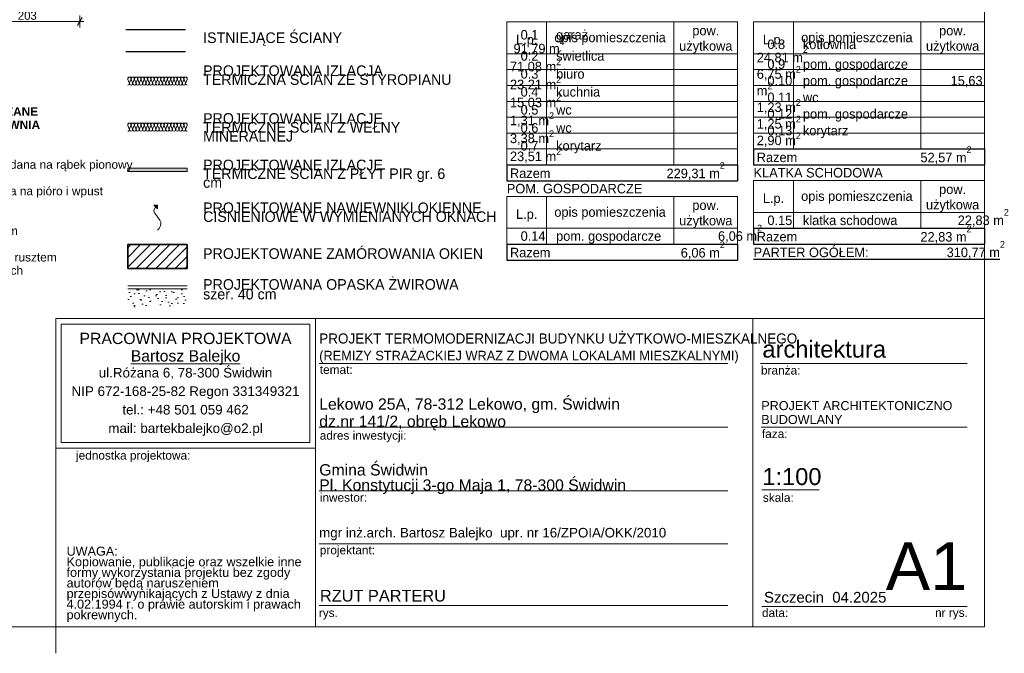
# Model space of a CAD drawing. Extents: x -547885 to -186295, y -25370 to 156194.
# Tile 162 of 256: x -488401 to -469849, y 18744 to 30683. Entities that reach past the tile are written whole.
import ezdxf

# ---------------------------------------------------------------- set-up
doc = ezdxf.new("R2010")
doc.units = 0
doc.header["$MEASUREMENT"] = 0
for name, color, linetype in [('A-Okna', 7, 'Continuous'), ('Arch ocieplenie', 7, 'Continuous'), ('Arch zmurowania', 7, 'Continuous'), ('INWENT WYMIARY', 7, 'Continuous')]:
    doc.layers.add(name, color=color, linetype=linetype)
for name, color, linetype, lineweight, true_color in [('A-Okna_Nr_Pióra__9', 7, 'Continuous', 9, 0x3dad99), ('Arch ocieplenie_Nr_Pióra__44', 7, 'Continuous', 9, 0x029e21), ('Arch ocieplenie_Nr_Pióra__9', 7, 'Continuous', 9, 0x3dad99), ('Arch okna_Nr_Pióra__82', 7, 'Continuous', 20, 0xaaaaaa), ('Arch wykończenie_Nr_Pióra__3', 7, 'Continuous', 18, 0xff6600)]:
    doc.layers.add(name, color=color, linetype=linetype, lineweight=lineweight, true_color=true_color)
for name, color, linetype, lineweight in [('Arch ocieplenie_Nr_Pióra__21', 7, 'Continuous', 9), ('Arch ocieplenie_Nr_Pióra__95', 6, 'Continuous', 13), ('Arch opisy_Nr_Pióra__1', 7, 'Continuous', 25), ('Arch opisy_Nr_Pióra__21', 7, 'Continuous', 9), ('Arch opisy_Nr_Pióra__5', 7, 'Continuous', 13), ('ARCH TABELA_Nr_Pióra__1', 7, 'Continuous', 25), ('ARCH TABELA_Nr_Pióra__21', 7, 'Continuous', 9), ('ARCH TABELA_Nr_Pióra__7', 7, 'Continuous', 13), ('Arch teren_Nr_Pióra__5', 7, 'Continuous', 13), ('Arch zmurowania_Nr_Pióra__21', 7, 'Continuous', 9), ('Arch zmurowania_Nr_Pióra__27', 7, 'Continuous', 35), ('INWENT OPISY_Nr_Pióra__21', 7, 'Continuous', 9), ('INWENT WYMIARY_Nr_Pióra__21', 7, 'Continuous', 9), ('INWENT.ŚCIANY_Nr_Pióra__1', 7, 'Continuous', 25)]:
    doc.layers.add(name, color=color, linetype=linetype, lineweight=lineweight)
doc.styles.add('GENERATED_STYLE_10', font='arial.ttf')
doc.styles.add('GENERATED_STYLE_2', font='txt')
doc.styles.add('GENERATED_STYLE_3', font='arial.ttf')
doc.styles.add('GENERATED_STYLE_5', font='txt')
doc.styles.add('GENERATED_STYLE_7', font='txt')
doc.styles.add('GENERATED_STYLE_8', font='arial.ttf')
doc.styles.add('GENERATED_STYLE_9', font='arial.ttf')
doc.dimstyles.new('GENERATED_STYLE__5', dxfattribs={"dimtxt": 160.000002, "dimasz": 114, "dimexe": 0.18, "dimexo": 0, "dimgap": 0.09, "dimtad": 1, "dimtih": 1, "dimtoh": 1, "dimdec": 0, "dimlfac": 0.1, "dimzin": 0, "dimdsep": 46, "dimtxsty": 'GENERATED_STYLE_2', "dimblk": 'ARROWHEAD_2', "dimblk1": 'ARROWHEAD_2', "dimblk2": 'ARROWHEAD_2', "dimcen": 0.09, "dimclrd": 7, "dimclre": 7, "dimclrt": 7, "dimazin": 0, "dimtfac": 1, "dimtdec": 4, "dimtmove": 0, "dimatfit": 3, "dimfxl": 0, "dimtolj": 1, "dimtzin": 0, "dimarcsym": 0})

# ---------------------------------------------------------------- blocks, each defined once
blk = doc.blocks.new('Izolacja cieplna 14_1', base_point=(-486365, 28582))
at = {"layer": 'Arch ocieplenie_Nr_Pióra__44', "linetype": 'Continuous'}
for p, q in [((-486362, 28687), (-486336, 28626)), ((-486331, 28626), (-486305, 28687)), ((-486300, 28687), (-486274, 28626)), ((-486269, 28626), (-486243, 28687)), ((-486238, 28687), (-486212, 28626)), ((-486207, 28626), (-486181, 28687)), ((-486176, 28687), (-486150, 28626)), ((-486144, 28626), (-486119, 28687)), ((-486113, 28687), (-486087, 28626)), ((-486082, 28626), (-486056, 28687)), ((-486051, 28687), (-486025, 28626)), ((-486020, 28626), (-485994, 28687)), ((-485989, 28687), (-485963, 28626)), ((-485958, 28626), (-485932, 28687)), ((-485927, 28687), (-485901, 28626)), ((-485896, 28626), (-485870, 28687)), ((-485864, 28687), (-485839, 28626)), ((-485833, 28626), (-485807, 28687)), ((-485802, 28687), (-485776, 28626)), ((-485771, 28626), (-485745, 28687)), ((-485740, 28687), (-485714, 28626)), ((-485709, 28626), (-485683, 28687)), ((-485678, 28687), (-485652, 28626)), ((-485647, 28626), (-485621, 28687)), ((-485616, 28687), (-485590, 28626)), ((-485584, 28626), (-485559, 28687)), ((-485553, 28687), (-485527, 28626)), ((-485522, 28626), (-485496, 28687)), ((-485491, 28687), (-485465, 28626)), ((-485460, 28626), (-485434, 28687)), ((-485429, 28687), (-485403, 28626)), ((-485398, 28626), (-485372, 28687)), ((-485367, 28687), (-485341, 28626)), ((-485336, 28626), (-485310, 28687)), ((-485304, 28687), (-485279, 28626)), ((-485273, 28626), (-485247, 28687))]:
    blk.add_line(p, q, dxfattribs=at)
for centre, start_param, end_param in [((-486334, 28700), 4.299595, 8.266775), ((-486365, 28613), 3.141593, 5.125182), ((-486303, 28613), 1.158004, 5.125183), ((-486271, 28700), 4.299595, 8.266775), ((-486240, 28613), 1.158004, 5.125183), ((-486209, 28700), 4.299595, 8.266775), ((-486178, 28613), 1.158004, 5.125183), ((-486147, 28700), 4.299595, 8.266775), ((-486116, 28613), 1.158004, 5.125183), ((-486085, 28700), 4.299595, 8.266775), ((-486054, 28613), 1.158004, 5.125183), ((-486023, 28700), 4.299595, 8.266775), ((-485991, 28613), 1.158004, 5.125183), ((-485960, 28700), 4.299595, 8.266775), ((-485929, 28613), 1.158004, 5.125183), ((-485898, 28700), 4.299595, 8.266775), ((-485867, 28613), 1.158004, 5.125183), ((-485836, 28700), 4.299595, 8.266775), ((-485805, 28613), 1.158004, 5.125183), ((-485774, 28700), 4.299595, 8.266775), ((-485743, 28613), 1.158004, 5.125183), ((-485711, 28700), 4.299595, 8.266775), ((-485680, 28613), 1.158004, 5.125183), ((-485649, 28700), 4.299595, 8.266775), ((-485618, 28613), 1.158004, 5.125183), ((-485587, 28700), 4.299595, 8.266775), ((-485556, 28613), 1.158004, 5.125183), ((-485525, 28700), 4.299595, 8.266775), ((-485494, 28613), 1.158004, 5.125183), ((-485463, 28700), 4.299595, 8.266775), ((-485431, 28613), 1.158004, 5.125183), ((-485400, 28700), 4.299595, 8.266775), ((-485369, 28613), 1.158004, 5.125183), ((-485338, 28700), 4.299595, 8.266775), ((-485307, 28613), 1.158004, 5.125183), ((-485276, 28700), 4.299595, 8.266775), ((-485245, 28613), 1.158004, 3.141593)]:
    blk.add_ellipse(centre, major_axis=(0, 31.9), ratio=0.975218, start_param=start_param, end_param=end_param, dxfattribs=at)
blk = doc.blocks.new('Izolacja cieplna 14_2', base_point=(-486365, 29452))
at = {"layer": 'Arch ocieplenie_Nr_Pióra__9', "linetype": 'Continuous'}
for p, q in [((-486362, 29557), (-486336, 29496)), ((-486331, 29496), (-486305, 29557)), ((-486300, 29557), (-486274, 29496)), ((-486269, 29496), (-486243, 29557)), ((-486238, 29557), (-486212, 29496)), ((-486207, 29496), (-486181, 29557)), ((-486176, 29557), (-486150, 29496)), ((-486144, 29496), (-486119, 29557)), ((-486113, 29557), (-486087, 29496)), ((-486082, 29496), (-486056, 29557)), ((-486051, 29557), (-486025, 29496)), ((-486020, 29496), (-485994, 29557)), ((-485989, 29557), (-485963, 29496)), ((-485958, 29496), (-485932, 29557)), ((-485927, 29557), (-485901, 29496)), ((-485896, 29496), (-485870, 29557)), ((-485864, 29557), (-485839, 29496)), ((-485833, 29496), (-485807, 29557)), ((-485802, 29557), (-485776, 29496)), ((-485771, 29496), (-485745, 29557)), ((-485740, 29557), (-485714, 29496)), ((-485709, 29496), (-485683, 29557)), ((-485678, 29557), (-485652, 29496)), ((-485647, 29496), (-485621, 29557)), ((-485616, 29557), (-485590, 29496)), ((-485584, 29496), (-485559, 29557)), ((-485553, 29557), (-485527, 29496)), ((-485522, 29496), (-485496, 29557)), ((-485491, 29557), (-485465, 29496)), ((-485460, 29496), (-485434, 29557)), ((-485429, 29557), (-485403, 29496)), ((-485398, 29496), (-485372, 29557)), ((-485367, 29557), (-485341, 29496)), ((-485336, 29496), (-485310, 29557)), ((-485304, 29557), (-485279, 29496)), ((-485273, 29496), (-485247, 29557))]:
    blk.add_line(p, q, dxfattribs=at)
for centre, start_param, end_param in [((-486334, 29570), 4.299595, 8.266775), ((-486271, 29570), 4.299595, 8.266775), ((-486209, 29570), 4.299595, 8.266775), ((-486147, 29570), 4.299595, 8.266775), ((-486085, 29570), 4.299595, 8.266775), ((-486023, 29570), 4.299595, 8.266775), ((-485960, 29570), 4.299595, 8.266775), ((-485898, 29570), 4.299595, 8.266775), ((-485836, 29570), 4.299595, 8.266775), ((-485774, 29570), 4.299595, 8.266775), ((-485711, 29570), 4.299595, 8.266775), ((-485649, 29570), 4.299595, 8.266775), ((-485587, 29570), 4.299595, 8.266775), ((-485525, 29570), 4.299595, 8.266775), ((-485463, 29570), 4.299595, 8.266775), ((-485400, 29570), 4.299595, 8.266775), ((-485338, 29570), 4.299595, 8.266775), ((-485276, 29570), 4.299595, 8.266775), ((-486365, 29483), 3.141593, 5.125182), ((-486303, 29483), 1.158004, 5.125183), ((-486240, 29483), 1.158004, 5.125183), ((-486178, 29483), 1.158004, 5.125183), ((-486116, 29483), 1.158004, 5.125183), ((-486054, 29483), 1.158004, 5.125183), ((-485991, 29483), 1.158004, 5.125183), ((-485929, 29483), 1.158004, 5.125183), ((-485867, 29483), 1.158004, 5.125183), ((-485805, 29483), 1.158004, 5.125183), ((-485743, 29483), 1.158004, 5.125183), ((-485680, 29483), 1.158004, 5.125183), ((-485618, 29483), 1.158004, 5.125183), ((-485556, 29483), 1.158004, 5.125183), ((-485494, 29483), 1.158004, 5.125183), ((-485431, 29483), 1.158004, 5.125183), ((-485369, 29483), 1.158004, 5.125183), ((-485307, 29483), 1.158004, 5.125183), ((-485245, 29483), 1.158004, 3.141593)]:
    blk.add_ellipse(centre, major_axis=(0, 31.9), ratio=0.975218, start_param=start_param, end_param=end_param, dxfattribs=at)
blk = doc.blocks.new('Ściana_1', base_point=(-486365, 26219))
at = {"layer": 'Arch zmurowania_Nr_Pióra__21', "linetype": 'Continuous'}
h = blk.add_hatch(dxfattribs=at)
h.set_pattern_fill('Common_Brick', color=256, style=0, pattern_type=2)
h.set_pattern_definition([(45, (0, 0), (-91.923878, 91.923878), [])])
h.paths.add_polyline_path([(-486365, 25994), (-485245, 25994), (-485245, 26444), (-486365, 26444)], flags=0)
at = {"layer": 'Arch zmurowania_Nr_Pióra__27', "linetype": 'Continuous'}
for p, q in [((-485245, 26444), (-486365, 26444)), ((-486365, 26444), (-486365, 25994)), ((-485245, 25994), (-485245, 26444)), ((-486365, 25994), (-485245, 25994))]:
    blk.add_line(p, q, dxfattribs=at)
blk = doc.blocks.new('Krzywa_5', base_point=(-485805, 26719))
at = {"layer": 'A-Okna_Nr_Pióra__9', "linetype": 'Continuous'}
blk.add_hatch(color=256, dxfattribs=at).paths.add_polyline_path([(-485805, 27189), (-485805, 27118), (-485875, 27190)], flags=0)
for p, q in [((-485805, 27189), (-485875, 27190)), ((-485805, 27118), (-485875, 27190)), ((-485805, 27189), (-485805, 27118))]:
    blk.add_line(p, q, dxfattribs=at)
at = {"layer": 'A-Okna_Nr_Pióra__9', "linetype": 'Continuous', "flags": 128}
blk.add_lwpolyline([(-485805, 26719), (-485776, 26750), (-485754, 26785), (-485742, 26829), (-485745, 26868), (-485758, 26905), (-485805, 26969), (-485864, 27043), (-485872, 27074), (-485868, 27104), (-485840, 27154)], dxfattribs=at)
blk = doc.blocks.new('*D510')
at = {"layer": 'INWENT WYMIARY_Nr_Pióra__21', "linetype": 'Continuous'}
for p, q in [((-489372, 30647), (-489298, 30647)), ((-489255, 30722), (-489342, 30572)), ((-489298, 30535), (-489298, 30760)), ((-489298, 30647), (-487268, 30647)), ((-487312, 30572), (-487225, 30722)), ((-487268, 30535), (-487268, 30760)), ((-487268, 30647), (-487195, 30647))]:
    blk.add_line(p, q, dxfattribs=at)
at = {"layer": 'INWENT WYMIARY_Nr_Pióra__21', "insert": (-488437, 30679), "char_height": 160, "attachment_point": 7, "style": 'GENERATED_STYLE_2'}
blk.add_mtext('{203}', dxfattribs=at)
blk = doc.blocks.new('ARROWHEAD_2')
at = {"color": 0, "linetype": 'Continuous', "lineweight": 0}
for p, q in [((0, 0), (-1, 0)), ((-0.38, -0.66), (0.38, 0.66))]:
    blk.add_line(p, q, dxfattribs=at)

msp = doc.modelspace()

# ---------------------------------------------------------------- hatches: boundary and pattern name
at = {"layer": 'Arch ocieplenie_Nr_Pióra__95', "linetype": 'Continuous', "lineweight": 25}
msp.add_hatch(color=214, dxfattribs=at).paths.add_polyline_path([(-486364.8, 27825.4), (-486364.8, 27885.4), (-485244.8, 27885.4), (-485244.8, 27825.4)], flags=0)
at = {"layer": 'Arch okna_Nr_Pióra__82', "linetype": 'Continuous'}
h = msp.add_hatch(dxfattribs=at)
h.set_pattern_fill('Render', color=256, style=0, pattern_type=2)
h.set_pattern_definition([(45, (0, 350), (-111.36932, 111.36932), [0, -105, 0, -157.5]), (110, (350, 350), (148.00159, 53.868173), [0, -77, 0, -133])])
h.paths.add_polyline_path([(-486364.8, 25269.2), (-485244.8, 25269.2), (-485244.8, 25609.2), (-486364.8, 25609.2)], flags=0)

# ---------------------------------------------------------------- linework, layer by layer
at = {"layer": 'Arch ocieplenie_Nr_Pióra__21', "linetype": 'Continuous', "flags": 128}
msp.add_lwpolyline([(-486364.8, 27825.4), (-486364.8, 27885.4), (-485244.8, 27885.4), (-485244.8, 27825.4)], close=True, dxfattribs=at)
at = {"layer": 'Arch opisy_Nr_Pióra__1', "linetype": 'Continuous'}
for p, q in [((-474573.3, 28249.1), (-474573.3, 27949.1)), ((-474573.3, 28249.1), (-470223.3, 28249.1)), ((-470223.3, 28249.1), (-470223.3, 27949.1)), ((-479223.3, 27949.1), (-479223.3, 27649.1)), ((-479223.3, 27949.1), (-474873.3, 27949.1)), ((-474873.3, 27949.1), (-474873.3, 27649.1)), ((-474573.3, 27949.1), (-470223.3, 27949.1)), ((-479223.3, 27649.1), (-474873.3, 27649.1)), ((-474573.3, 26754.3), (-474573.3, 26454.3)), ((-474573.3, 26754.3), (-470223.3, 26754.3)), ((-470223.3, 26754.3), (-470223.3, 26454.3)), ((-479223.3, 26454.3), (-479223.3, 26154.3)), ((-479223.3, 26454.3), (-474873.3, 26454.3)), ((-474873.3, 26454.3), (-474873.3, 26154.3)), ((-474573.3, 26454.3), (-470223.3, 26454.3)), ((-479223.3, 26154.3), (-474873.3, 26154.3))]:
    msp.add_line(p, q, dxfattribs=at)
at = {"layer": 'Arch opisy_Nr_Pióra__21', "linetype": 'Continuous'}
for p, q in [((-479223.3, 30642.2), (-474873.3, 30642.2)), ((-479223.3, 27949.1), (-479223.3, 30642.2)), ((-478473.3, 27949.1), (-478473.3, 30642.2)), ((-476073.3, 27949.1), (-476073.3, 30642.2)), ((-474873.3, 27949.1), (-474873.3, 30642.2)), ((-474573.3, 30642.2), (-470223.3, 30642.2)), ((-474573.3, 28249.1), (-474573.3, 30642.2)), ((-473823.3, 28249.1), (-473823.3, 30642.2)), ((-471423.3, 28249.1), (-471423.3, 30642.2)), ((-470223.3, 28249.1), (-470223.3, 30642.2)), ((-479223.3, 30042.2), (-474873.3, 30042.2)), ((-474573.3, 30042.2), (-470223.3, 30042.2)), ((-474573.3, 30042.2), (-470223.3, 30042.2)), ((-479223.3, 29742.2), (-474873.3, 29742.2)), ((-474573.3, 29742.2), (-470223.3, 29742.2)), ((-479223.3, 29442.2), (-474873.3, 29442.2)), ((-474573.3, 29442.2), (-471423.3, 29442.2)), ((-471423.3, 29442.2), (-470223.3, 29442.2)), ((-479223.3, 29142.2), (-476073.3, 29142.2)), ((-476073.3, 29142.2), (-474873.3, 29142.2)), ((-474573.3, 29143.9), (-470223.3, 29143.9)), ((-479223.3, 28843.9), (-474873.3, 28843.9)), ((-474573.3, 28847.4), (-470223.3, 28847.4)), ((-479223.3, 28547.4), (-474873.3, 28547.4)), ((-474573.3, 28547.4), (-470223.3, 28547.4)), ((-479223.3, 28247.4), (-474873.3, 28247.4)), ((-474573.3, 27652.6), (-470223.3, 27652.6)), ((-474573.3, 26754.3), (-474573.3, 27652.6)), ((-473823.3, 26754.3), (-473823.3, 27652.6)), ((-471423.3, 26754.3), (-471423.3, 27652.6)), ((-470223.3, 26754.3), (-470223.3, 27652.6)), ((-479223.3, 27352.6), (-474873.3, 27352.6)), ((-479223.3, 26454.3), (-479223.3, 27352.6)), ((-478473.3, 26454.3), (-478473.3, 27352.6)), ((-476073.3, 26454.3), (-476073.3, 27352.6)), ((-474873.3, 26454.3), (-474873.3, 27352.6)), ((-474573.3, 27052.6), (-470223.3, 27052.6)), ((-474573.3, 27052.6), (-470223.3, 27052.6)), ((-479223.3, 26752.6), (-474873.3, 26752.6)), ((-479223.3, 26752.6), (-474873.3, 26752.6))]:
    msp.add_line(p, q, dxfattribs=at)
at = {"layer": 'ARCH TABELA_Nr_Pióra__21', "linetype": 'Continuous'}
for p, q in [((-470223.3, 47694.2), (-470223.3, 19244.2)), ((-487723.3, 19244.2), (-487723.3, 25055.3)), ((-487723.3, 25055.3), (-482829.7, 25055.3)), ((-487723.3, 22608.5), (-487723.3, 25055.3)), ((-487723.3, 25055.3), (-470223.3, 25055.3)), ((-482829.7, 25055.3), (-482829.7, 19244.2)), ((-482829.7, 22608.5), (-482829.7, 25055.3)), ((-474585, 25055.3), (-474585, 19244.2)), ((-470223.3, 25055.3), (-470223.3, 19244.2)), ((-487616.9, 22714.9), (-487616.9, 24949)), ((-487616.9, 24949), (-482936.1, 24949)), ((-482936.1, 22714.9), (-482936.1, 24949)), ((-482829.7, 19244.2), (-482829.7, 24655.3)), ((-482757.5, 24205.3), (-475057.7, 24205.3)), ((-474445.7, 24205.3), (-470546.4, 24205.3)), ((-482757.5, 23005.3), (-475057.7, 23005.3)), ((-474428.3, 23005.3), (-470546.4, 23005.3)), ((-487616.9, 22714.9), (-482936.1, 22714.9)), ((-487723.3, 22608.5), (-482829.7, 22608.5)), ((-482757.5, 21805.3), (-475057.7, 21805.3)), ((-474416.5, 21822.7), (-473336.8, 21822.7)), ((-482757.5, 20805.3), (-475057.7, 20805.3)), ((-482757.5, 19644.2), (-475057.7, 19644.2)), ((-474416.5, 19626.6), (-472134.7, 19626.6)), ((-472134.7, 19626.6), (-470546.4, 19626.6)), ((-470223.3, 19244.2), (-510973.3, 19244.2)), ((-487723.3, 19244.2), (-482829.7, 19244.2)), ((-487723.3, 18744.2), (-487723.3, 19244.2)), ((-470223.3, 19244.2), (-482829.7, 19244.2))]:
    msp.add_line(p, q, dxfattribs=at)
at = {"layer": 'Arch teren_Nr_Pióra__5', "linetype": 'Continuous'}
for p, q in [((-486364.8, 25669.2), (-485244.8, 25669.2)), ((-486364.8, 25609.2), (-485244.8, 25609.2))]:
    msp.add_line(p, q, dxfattribs=at)
at = {"layer": 'Arch wykończenie_Nr_Pióra__3', "linetype": 'Continuous'}
for p, q in [((-486364.8, 29601.5), (-485244.8, 29601.5)), ((-486364.8, 28731.5), (-485244.8, 28731.5))]:
    msp.add_line(p, q, dxfattribs=at)
at = {"layer": 'INWENT.ŚCIANY_Nr_Pióra__1', "linetype": 'Continuous'}
for p, q in [((-486399.8, 30496.8), (-485279.8, 30496.8)), ((-485279.8, 30076.8), (-486399.8, 30076.8))]:
    msp.add_line(p, q, dxfattribs=at)

# ---------------------------------------------------------------- block references
at = {"layer": 'A-Okna', "color": 135, "linetype": 'Continuous', "lineweight": 9, "true_color": 0x3dad99}
msp.add_blockref('Krzywa_5', (-485804.8, 26718.6), dxfattribs=at)
at = {"layer": 'Arch ocieplenie', "color": 104, "linetype": 'Continuous', "lineweight": 13, "true_color": 0x029e21}
for name, p in [('Izolacja cieplna 14_2', (-486364.8, 29451.5)), ('Izolacja cieplna 14_1', (-486364.8, 28581.5))]:
    msp.add_blockref(name, p, dxfattribs=at)
at = {"layer": 'Arch zmurowania'}
msp.add_blockref('Ściana_1', (-486364.8, 26219.2), dxfattribs=at)

# ---------------------------------------------------------------- texts
at = {"layer": 'Arch opisy_Nr_Pióra__1', "linetype": 'Continuous', "char_height": 180}
for s, insert, attachment_point, style in [('{opis pomieszczenia}', (-477277, 30204.4), 8, 'GENERATED_STYLE_7'), ('{opis pomieszczenia}', (-472627, 30204.4), 8, 'GENERATED_STYLE_7'), ('{L.p.}', (-478848.3, 30165.1), 8, 'GENERATED_STYLE_7'), ('{L.p.}', (-474198.3, 30165.1), 8, 'GENERATED_STYLE_7'), ('{Razem}', (-474513.3, 27997.2), 7, 'GENERATED_STYLE_7'), ('{52,57 m\\A1{\\H0.7x;\\S2^  ;}}', (-470466, 27963.3), 9, 'GENERATED_STYLE_7'), ('{Razem}', (-479163.3, 27697.2), 7, 'GENERATED_STYLE_7'), ('{229,31 m\\A1{\\H0.7x;\\S2^  ;}}', (-475116, 27663.3), 9, 'GENERATED_STYLE_7'), ('{KLATKA SCHODOWA}', (-474573.3, 27707.7), 7, 'GENERATED_STYLE_7'), ('{POM. GOSPODARCZE}', (-479223.3, 27407.7), 7, 'GENERATED_STYLE_7'), ('{opis pomieszczenia}', (-472627, 27214.8), 8, 'GENERATED_STYLE_7'), ('{L.p.}', (-474198.3, 27175.5), 8, 'GENERATED_STYLE_7'), ('{L.p.}', (-478848.3, 26875.5), 8, 'GENERATED_STYLE_7'), ('{opis pomieszczenia}', (-477277, 26914.8), 8, 'GENERATED_STYLE_7'), ('{   0.15   klatka schodowa                 22,83 m\\A1{\\H0.7x;\\S2^  ;}   }', (-474513.3, 26779.6), 7, 'GENERATED_STYLE_5'), ('{   0.14   pom. gospodarcze                6,06 m\\A1{\\H0.7x;\\S2^  ;}   }', (-479163.3, 26462.2), 7, 'GENERATED_STYLE_5'), ('{Razem}', (-474513.3, 26502.5), 7, 'GENERATED_STYLE_7'), ('{22,83 m\\A1{\\H0.7x;\\S2^  ;}}', (-470466, 26468.5), 9, 'GENERATED_STYLE_7'), ('{Razem}', (-479163.3, 26202.5), 7, 'GENERATED_STYLE_7'), ('{6,06 m\\A1{\\H0.7x;\\S2^  ;}}', (-475116, 26168.5), 9, 'GENERATED_STYLE_7'), ('{\\LPARTER OGÓŁEM:                      310,77 m\\A1{\\H0.7x;\\S2^  ;}}', (-474573.3, 26175.6), 7, 'GENERATED_STYLE_7')]:
    msp.add_mtext(s, dxfattribs=dict(at, insert=insert, attachment_point=attachment_point, style=style))
for s, insert, width, attachment_point, line_spacing_factor, style in [('{pow.\\Pużytkowa}', (-475473.3, 30043.4), 1200, 8, 0.967252, 'GENERATED_STYLE_7'), ('{pow.\\Pużytkowa}', (-470823.3, 30043.4), 1200, 8, 0.967252, 'GENERATED_STYLE_7'), ('{   0.1     garaż^I                                  91,79 m\\A1{\\H0.7x;\\S2^  ;}\\P   0.2     świetlica                              71,08 m\\A1{\\H0.7x;\\S2^  ;}\\P   0.3     biuro                                    23,21 m\\A1{\\H0.7x;\\S2^  ;}   \\P   0.4     kuchnia                               15,03 m\\A1{\\H0.7x;\\S2^  ;}   \\P   0.5     wc                                         1,31 m\\A1{\\H0.7x;\\S2^  ;}   \\P   0.6     wc                                         3,38 m\\A1{\\H0.7x;\\S2^  ;}   \\P   0.7     korytarz                               23,51 m\\A1{\\H0.7x;\\S2^  ;}}', (-479163.3, 27957), 4290, 7, 0.460207, 'GENERATED_STYLE_5'), ('{   0.8     kotłownia                            24,81 m\\A1{\\H0.7x;\\S2^  ;}\\P   0.9     pom. gospodarcze                6,75 m\\A1{\\H0.7x;\\S2^  ;}\\P   0.10   pom. gospodarcze            15,63 m\\A1{\\H0.7x;\\S2^  ;}   \\P   0.11   wc                                        1,23 m\\A1{\\H0.7x;\\S2^  ;}  \\P   0.12   pom. gospodarcze                1,25 m\\A1{\\H0.7x;\\S2^  ;}      \\P   0.13   korytarz                                2,90 m\\A1{\\H0.7x;\\S2^  ;}}', (-474513.3, 28257), 4290, 7, 0.417415, 'GENERATED_STYLE_5'), ('{pow.\\Pużytkowa}', (-470823.3, 27053.9), 1200, 8, 0.967252, 'GENERATED_STYLE_7'), ('{pow.\\Pużytkowa}', (-475473.3, 26753.9), 1200, 8, 0.967252, 'GENERATED_STYLE_7')]:
    msp.add_mtext(s, dxfattribs=dict(at, insert=insert, width=width, attachment_point=attachment_point, line_spacing_factor=line_spacing_factor, style=style))
at = {"layer": 'Arch opisy_Nr_Pióra__5', "linetype": 'Continuous', "insert": (-493715.6, 29032.1), "char_height": 160, "width": 7654.62, "attachment_point": 1, "line_spacing_factor": 0.935461, "style": 'GENERATED_STYLE_10'}
msp.add_mtext('\\A1;{\\fArial|b1|i0|c0|p38;S3b - ŚCIANA ZEWNĘTRZNA, POKRYCIE BLASZANE\\P          POMIESZCZENIE GOSPODARCZE/KOTŁOWNIA\\P        U całkowite przegrody = 0,41 W/m2K:\\P\\fArial|b0|i0|c0|p38;      PROJEKTOWANE WARSTWY:\\P      - blacha elewacyjna powlekana  gr. 0,8 mm układana na rąbek pionowy\\P      - folia PE pod pokrycia blaszane\\P      - płyta OSB 3 wodoodporna gr. 22 mm felcowana na pióro i wpust\\P        zabezpieczone do stopnia NRO\\P      - pustka powietrzna - 1 cm\\P      - wełna mineralna fasadowa z welonem szklanym\\P        o współ. lambda = 0,035 W/mK gr. 6 cm \\P        Warstwy izolacji termicznej układane pomiędzy rusztem\\P        z krawędziaków drewnianych zaimpregnowanych \\P        przeciwgrzybicznie i przeciwwilgociowo oraz \\P        zabezpieczone do stopnia NRO \\P      ISTNIEJĄCE WARSTWY:\\P      - ściana z cegły kratówki - 28/38 cm\\P      - istniejący tynk}', dxfattribs=at)
at = {"layer": 'ARCH TABELA_Nr_Pióra__1', "linetype": 'Continuous', "insert": (-482757.5, 24210.1), "char_height": 190, "attachment_point": 7, "line_spacing_factor": 1.033421, "style": 'GENERATED_STYLE_7'}
msp.add_mtext('{\\pt22542.4;PROJEKT TERMOMODERNIZACJI BUDYNKU UŻYTKOWO-MIESZKALNEGO\\P\\pt22542.4;\\H0.947368x;(REMIZY STRAŻACKIEJ WRAZ Z DWOMA LOKALAMI MIESZKALNYMI)}', dxfattribs=at)
at = {"layer": 'ARCH TABELA_Nr_Pióra__1', "linetype": 'Continuous', "insert": (-482743.7, 19939.6), "char_height": 220, "attachment_point": 1, "style": 'GENERATED_STYLE_9'}
msp.add_mtext('{RZUT PARTERU}', dxfattribs=at)
at = {"layer": 'ARCH TABELA_Nr_Pióra__21', "linetype": 'Continuous', "insert": (-482757.5, 21744.1), "char_height": 212.766, "attachment_point": 7, "line_spacing_factor": 0.807442, "style": 'GENERATED_STYLE_8'}
msp.add_mtext('{Gmina Świdwin\\PPl. Konstytucji 3-go Maja 1, 78-300 Świdwin}', dxfattribs=at)
at = {"layer": 'ARCH TABELA_Nr_Pióra__7', "linetype": 'Continuous'}
for s, insert, char_height, attachment_point, line_spacing_factor, style in [('{PRACOWNIA PROJEKTOWA\\P\\LBartosz Balejko}', (-485276.5, 24784), 212.766, 2, 0.926719, 'GENERATED_STYLE_3'), ('{Lekowo 25A, 78-312 Lekowo, gm. Świdwin\\Pdz.nr 141/2, obręb Lekowo}', (-482757.5, 22944.1), 212.766, 7, 0.918867, 'GENERATED_STYLE_8'), ('{PROJEKT ARCHITEKTONICZNO\\PBUDOWLANY}', (-474428.3, 23496.3), 170, 1, 0.923713, 'GENERATED_STYLE_8')]:
    msp.add_mtext(s, dxfattribs=dict(at, insert=insert, char_height=char_height, attachment_point=attachment_point, line_spacing_factor=line_spacing_factor, style=style))
at = {"layer": 'ARCH TABELA_Nr_Pióra__7', "linetype": 'Continuous', "style": 'GENERATED_STYLE_8'}
for s, insert, char_height, attachment_point in [('{architektura}', (-474407, 24635), 319.16, 1), ('{temat:}', (-482746.8, 24168.9), 159.58, 1), ('{branża:}', (-474433.9, 24156.6), 159.58, 1), ('{adres inwestycji:}', (-482746.8, 22929.2), 159.58, 1), ('{faza:}', (-474416.5, 22960.3), 159.58, 1), ('{jednostka projektowa:}', (-487340.4, 22553.9), 159.58, 1), ('{1:100}', (-474409.1, 22233.9), 319.16, 1), ('{inwestor:}', (-482746.8, 21760.3), 159.58, 1), ('{skala:}', (-474398.8, 21758.4), 159.58, 1), ('{mgr inż.arch. Bartosz Balejko  upr. nr 16/ZPOIA/OKK/2010}', (-482759.7, 21107.2), 180, 1), ('{projektant:}', (-482746.8, 20768.9), 159.58, 1), ('{A1}', (-470546.4, 20835.1), 900, 3), ('{Szczecin  04.2025}', (-474377.8, 19901.5), 202.128, 1), ('{rys.}', (-482764.7, 19587), 159.58, 1), ('{data:}', (-474415.1, 19587), 159.58, 1), ('{nr rys.}', (-471154.3, 19590.1), 159.58, 1)]:
    msp.add_mtext(s, dxfattribs=dict(at, insert=insert, char_height=char_height, attachment_point=attachment_point))
for s, insert, char_height, width, attachment_point, line_spacing_factor in [('{ul.Różana 6, 78-300 Świdwin\\PNIP 672-168-25-82 Regon 331349321\\Ptel.: +48 501 059 462\\Pmail: bartekbalejko@o2.pl}', (-485276.5, 24122.1), 180.852, 4680.851, 2, 1.156383), ('{UWAGA:\\PKopiowanie, publikacje oraz wszelkie inne formy wykorzystania projektu bez zgody autorów będą naruszeniem przepisówwynikających z Ustawy z dnia 4.02.1994 r. o prawie autorskim i prawach pokrewnych.}', (-487518.2, 20753.9), 170.2128, 4483.408, 1, 0.703415)]:
    msp.add_mtext(s, dxfattribs=dict(at, insert=insert, char_height=char_height, width=width, attachment_point=attachment_point, line_spacing_factor=line_spacing_factor))
at = {"layer": 'INWENT OPISY_Nr_Pióra__21', "linetype": 'Continuous', "char_height": 200, "attachment_point": 1, "style": 'GENERATED_STYLE_7'}
for s, insert in [('{ISTNIEJĄCE ŚCIANY}', (-484944.8, 30443.8)), ('{PROJEKTOWANE ZAMÓROWANIA OKIEN}', (-484944.8, 26376.1))]:
    msp.add_mtext(s, dxfattribs=dict(at, insert=insert))
for s, insert, width, line_spacing_factor in [('{PROJEKTOWANA IZLACJA TERMICZNA ŚCIAN ZE STYROPIANU}', (-484944.8, 29821.8), 4861.522, 0.500942), ('{PROJEKTOWANE IZLACJE TERMICZNE ŚCIAN Z WEŁNY MINERALNEJ}', (-484944.8, 28921.8), 4861.522, 0.500942), ('{PROJEKTOWANE IZLACJE TERMICZNE ŚCIAN Z PŁYT PIR gr. 6 cm}', (-484944.8, 28045.6), 4861.522, 0.492877), ('{PROJEKTOWANE NAWIEWNIKI OKIENNE\\PCIŚNIENIOWE W WYMIENIANYCH OKNACH}', (-484944.8, 27239.4), 5740.969, 0.500942), ('{PROJEKTOWANA OPASKA ŻWIROWA \\Pszer. 40 cm}', (-484944.8, 25794.4), 4861.522, 0.546462)]:
    msp.add_mtext(s, dxfattribs=dict(at, insert=insert, width=width, line_spacing_factor=line_spacing_factor))

# ---------------------------------------------------------------- dimensions: what is measured, and where the dimension line sits
at = {"layer": 'INWENT WYMIARY', "linetype": 'Continuous'}
dim = msp.add_linear_dim(base=(-489298.3, 30647.5), p1=(-489298.3, 33054.8), p2=(-487268.3, 32707.6), dimstyle='GENERATED_STYLE__5', dxfattribs=at)
dim.commit()
dim.dimension.update_dxf_attribs({"geometry": '*D510', "text_midpoint": (-488254.8, 30759.5)})

doc.saveas('drawing.dxf')
